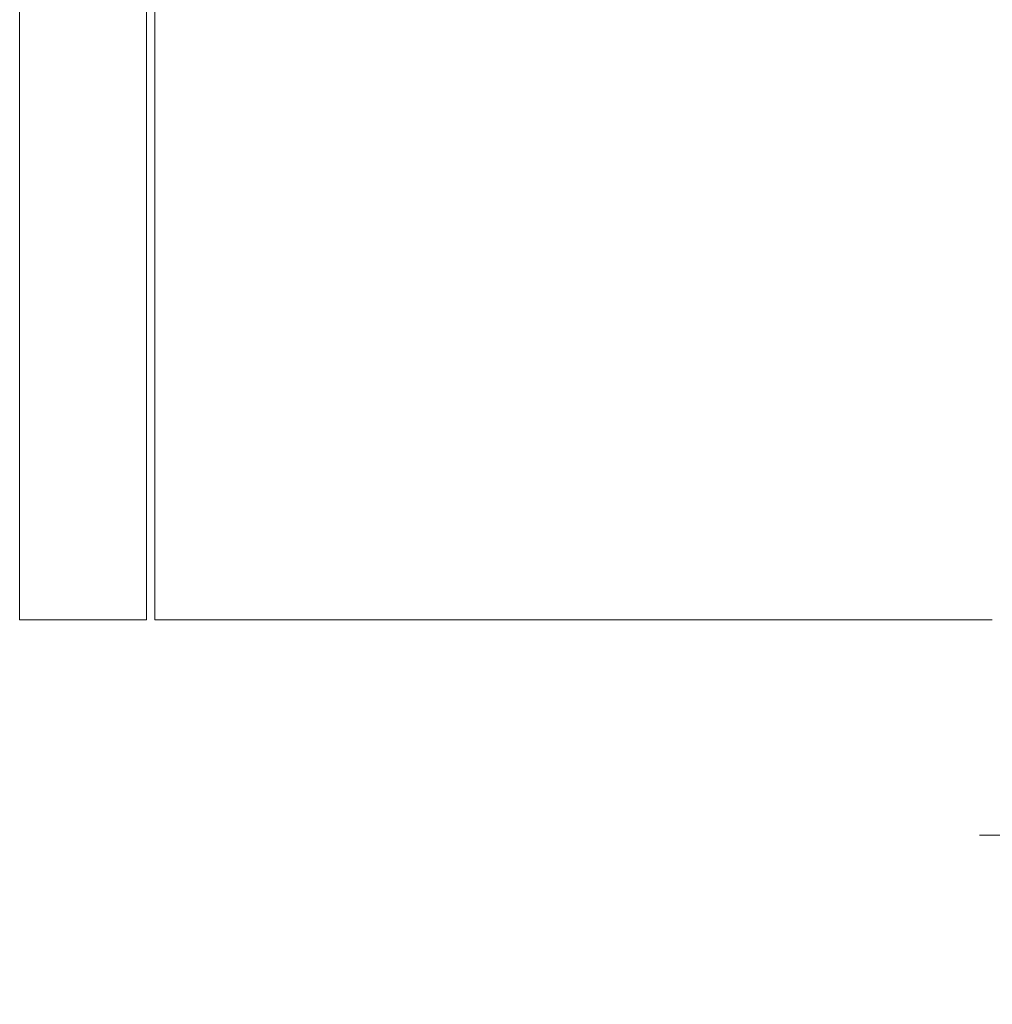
# Model space of a CAD drawing. Extents: x -631805 to -376315, y -40155 to 84873.
# Tile 221 of 256: x -490582 to -489432, y 65357 to 66521. Entities that reach past the tile are written whole.
import ezdxf

# ---------------------------------------------------------------- set-up
doc = ezdxf.new("R2010")
doc.units = 0
doc.header["$MEASUREMENT"] = 0
doc.layers.add('INWENT DACH_Nr_Pióra__102', color=7, linetype='Continuous', lineweight=9, true_color=0xb4b4b4)
doc.layers.add('INWENT DACH_Nr_Pióra__82', color=252, linetype='Continuous', lineweight=20)
doc.layers.add('INWENT RZĘDNE_Nr_Pióra__21', color=252, linetype='Continuous', lineweight=9)
doc.layers.add('INWENT RZĘDNE', color=252, linetype='Continuous')
doc.styles.add('GENERATED_STYLE_1', font='ARIALN.TTF')

# ---------------------------------------------------------------- blocks, each defined once
blk = doc.blocks.new('Koty wysokościowe_131', base_point=(-490945.2, 130030.1))
at = {"layer": 'INWENT RZĘDNE_Nr_Pióra__21', "linetype": 'Continuous'}
for points in [[(-490945.2, 130030.1), (-490845.2, 130030.1), (-490852.8, 130068.3), (-490874.5, 130100.8), (-490906.9, 130122.5), (-490945.2, 130130.1)], [(-490945.2, 130030.1), (-491045.2, 130030.1), (-491037.6, 129991.8), (-491015.9, 129959.4), (-490983.5, 129937.7), (-490945.2, 129930.1)]]:
    blk.add_hatch(color=256, dxfattribs=at).paths.add_polyline_path(points, flags=0)
for p, q in [((-490945.2, 129830.1), (-490945.2, 130230.1)), ((-491145.2, 130030.1), (-490745.2, 130030.1))]:
    blk.add_line(p, q, dxfattribs=at)
blk.add_circle((-490945.2, 130030.1), 100, dxfattribs=at)
at = {"layer": 'INWENT RZĘDNE_Nr_Pióra__21', "insert": (-491107, 130230.1), "char_height": 160, "attachment_point": 7, "style": 'GENERATED_STYLE_1'}
blk.add_mtext('{+7,44}', dxfattribs=at)

msp = doc.modelspace()

# ---------------------------------------------------------------- linework, layer by layer
at = {"layer": 'INWENT DACH_Nr_Pióra__102', "linetype": 'Continuous'}
for p, q in [((-490582.2, 65811.8), (-490582.2, 72255.1)), ((-490432.2, 65811.8), (-490432.2, 72255.1)), ((-490432.2, 65811.8), (-490582.2, 65811.8))]:
    msp.add_line(p, q, dxfattribs=at)
at = {"layer": 'INWENT DACH_Nr_Pióra__82', "linetype": 'Continuous'}
for p, q in [((-490422.2, 72251.8), (-490422.2, 65811.8)), ((-490422.2, 65811.8), (-489432.2, 65811.8))]:
    msp.add_line(p, q, dxfattribs=at)

# ---------------------------------------------------------------- block references
at = {"layer": 'INWENT RZĘDNE'}
msp.add_blockref('Koty wysokościowe_131', (-489247.2, 65557.3), dxfattribs=at)

doc.saveas('drawing.dxf')
